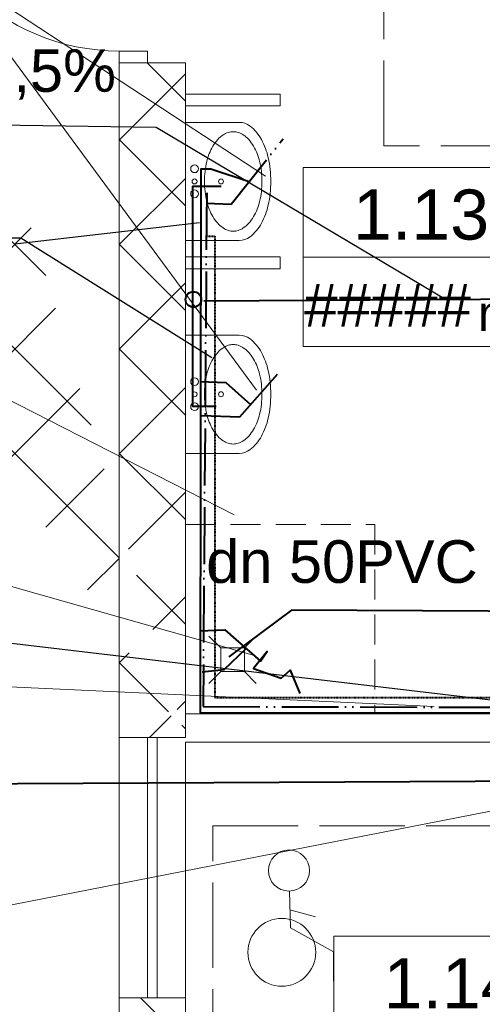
# Model space of a CAD drawing. Header units: millimetres. Extents: x 1385 to 11131, y 1971 to 6171.
# Tile 12 of 28: x 3714 to 3910, y 3302 to 3718. Entities that reach past the tile are written whole.
import ezdxf
from ezdxf.enums import TextEntityAlignment as Align

# ---------------------------------------------------------------- set-up
doc = ezdxf.new("R2010")
doc.units = ezdxf.units.MM
for name, pattern in [('ACAD_ISO02W100', [15, 12, -3]), ('ACAD_ISO05W100', [33, 24, -3, 0, -3, 0, -3]), ('DASHED', [19.049999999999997, 12.7, -6.35]), ('HIDDEN', [0.125, 0.085, -0.04]), ('{ Half Dash }', [0])]:
    doc.linetypes.add(name, pattern=pattern)
for name, color, linetype, lineweight in [('A_opisy', 81, 'Continuous', 13), ('A_przekrojowe główne', 50, 'Continuous', 50), ('A_sanitarka', 140, 'Continuous', 13), ('A_stolarka', 20, 'Continuous', 15), ('A_ściany istniejące', 82, 'Continuous', 50), ('A_ściany istniejące hatch', 82, 'Continuous', 9), ('ciepła woda', 1, 'ACAD_ISO05W100', 40), ('cyrkulacja', 200, 'HIDDEN', 40), ('kanal saniat', 24, 'Continuous', 40), ('opis ks', 7, 'Continuous', 25), ('opis wody', 7, '{ Half Dash }', 15), ('zimna woda', 160, 'Continuous', 40)]:
    doc.layers.add(name, color=color, linetype=linetype, lineweight=lineweight)
doc.layers.add('Konstrukcja - Ściany zew', color=7, linetype='Continuous')
doc.styles.get("Standard").update_dxf_attribs({"font": 'arial.ttf'})
doc.dimstyles.new('500', dxfattribs={"dimscale": 5, "dimtxt": 0.2, "dimasz": 0.2, "dimexe": 0.3, "dimexo": 0.625, "dimgap": 0.05, "dimtad": 1, "dimzin": 1, "dimtxsty": 'Standard', "dimblk": 'ARCHTICK', "dimcen": 2.5, "dimadec": 0, "dimazin": 0, "dimtfac": 1, "dimtmove": 0, "dimatfit": 3, "dimfxl": 0.3, "dimfxlon": 1, "dimarcsym": 0})

# ---------------------------------------------------------------- blocks, each defined once
blk = doc.blocks.new('UM35X50')
for points in [[(0, -36.96657330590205, 0.054759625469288), (10.06407234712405, -35.8610485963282, 0.06857978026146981), (17.65501934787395, -33.04043780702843, 0.1056274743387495), (23.39563745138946, -28.1738450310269, 0.1657783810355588), (24.96796780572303, -23.56190823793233), (24.96796780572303, -0.9199055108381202), (-24.96796780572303, -0.919905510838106), (-24.96796780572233, -23.56190823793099, 0.1657783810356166), (-23.3956374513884, -28.173845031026, 0.1056274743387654), (-17.65501934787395, -33.04043780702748, 0.06857978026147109), (-10.06407234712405, -35.86104859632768, 0.05475962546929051)], [(0.002669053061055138, -8.936123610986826, 0.02937602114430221), (-4.255080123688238, -9.186491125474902, 0.02947275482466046), (-8.440240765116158, -9.932502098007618, 0.03604978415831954), (-11.75026521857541, -10.98329655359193, 0.03614656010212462), (-14.86639500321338, -12.49519622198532, 0.05316243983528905), (-17.6739729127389, -14.54315492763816, 0.06086002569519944), (-19.6608351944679, -16.84172598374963, 0.07018096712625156), (-20.69425966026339, -18.97515344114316, 0.07789567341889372), (-21.02536299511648, -21.0875575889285, 0.0778956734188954), (-20.69425966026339, -23.19996173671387, 0.07018096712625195), (-19.66083519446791, -25.33338919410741, 0.06086002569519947), (-17.67397291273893, -27.63196025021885, 0.05316243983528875), (-14.86639500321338, -29.6799189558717, 0.03614656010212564), (-11.7502652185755, -31.19181862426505, 0.03604978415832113), (-8.440240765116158, -32.2426130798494, 0.0294727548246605), (-4.255080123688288, -32.98862405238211, 0.0293760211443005), (0.002669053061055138, -33.2389915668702, 0.02937602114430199), (4.260418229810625, -32.98862405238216, 0.02947275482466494), (8.445578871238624, -32.2426130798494, 0.03604978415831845), (11.75560332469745, -31.19181862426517, 0.03614656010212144), (14.87173310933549, -29.67991895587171, 0.05316243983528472), (17.67931101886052, -27.63196025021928, 0.06086002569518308), (19.66617330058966, -25.33338919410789, 0.07018096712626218), (20.69959776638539, -23.1999617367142, 0.07789567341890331), (21.03070110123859, -21.08755758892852, 0.07789567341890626), (20.69959776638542, -18.97515344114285, 0.07018096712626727), (19.66617330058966, -16.84172598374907, 0.06086002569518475), (17.67931101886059, -14.5431549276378, 0.05316243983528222), (14.87173310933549, -12.49519622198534, 0.03614656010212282), (11.7556033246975, -10.98329655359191, 0.03604978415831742), (8.445578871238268, -9.932502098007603, 0.02947275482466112), (4.260418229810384, -9.186491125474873, 0.02937602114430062)]]:
    blk.add_lwpolyline(points, format="xyb", close=True)
for centre, radius in [((-5.341471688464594, -4.749983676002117), 1.627943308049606), ((0.002669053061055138, -4.749983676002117), 1.046534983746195), ((5.230632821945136, -4.749983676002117), 1.627943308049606), ((0, -15.91302350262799), 1.046534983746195)]:
    blk.add_circle(centre, radius)
blk = doc.blocks.new('*U116')
blk.add_line((63.8127706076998, 50), (63.8127706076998, 0))
for points in [[(151.6563229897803, 25), (-1.608218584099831, 25), (-1.608218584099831, 50), (151.6563229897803, 50)], [(63.8127706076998, 0), (-1.608218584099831, 0), (-1.608218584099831, 50), (63.8127706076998, 50)], [(-1.608218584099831, 3.552713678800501e-15), (151.6563229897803, 1.315085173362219e-15), (151.6563229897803, 25), (-1.608218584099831, 25)]]:
    blk.add_lwpolyline(points, close=True)
at = {"insert": (47.18280978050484, 14.32589765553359), "char_height": 10, "attachment_point": 1}
blk.add_mtext_dynamic_manual_height_columns('m²', width=64.84177150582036, gutter_width=75, heights=[0], dxfattribs=at)
for tag, p in [('NAZWA_POM.', (67.27913792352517, 36.87371778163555)), ('WYKOŃCZENIE', (68.17839194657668, 11.49736833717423))]:
    blk.add_attdef(tag, text='', height=14).set_placement(p, align=Align.MIDDLE_LEFT)
blk.add_attdef('NR', text='', height=14).set_placement((31.27604232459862, 36.87371778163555), align=Align.MIDDLE_CENTER)
blk.add_attdef('POW', text='', height=14).set_placement((41.48388954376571, 11.50248429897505), align=Align.MIDDLE_RIGHT)
blk = doc.blocks.new('*U117')
blk.add_line((63.8127706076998, 50), (63.8127706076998, 0))
for points in [[(115.5316038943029, 25), (-1.608218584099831, 25), (-1.608218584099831, 50), (115.5316038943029, 50)], [(63.8127706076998, 0), (-1.608218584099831, 0), (-1.608218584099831, 50), (63.8127706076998, 50)], [(-1.608218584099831, 3.552713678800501e-15), (115.5316038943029, 1.842498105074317e-15), (115.5316038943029, 25), (-1.608218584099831, 25)]]:
    blk.add_lwpolyline(points, close=True)
at = {"insert": (47.18280978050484, 14.32589765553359), "char_height": 10, "attachment_point": 1}
blk.add_mtext_dynamic_manual_height_columns('m²', width=64.84177150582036, gutter_width=75, heights=[0], dxfattribs=at)
for tag, p in [('NAZWA_POM.', (67.27913792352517, 36.87371778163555)), ('WYKOŃCZENIE', (68.17839194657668, 11.49736833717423))]:
    blk.add_attdef(tag, text='', height=14).set_placement(p, align=Align.MIDDLE_LEFT)
blk.add_attdef('NR', text='', height=14).set_placement((31.27604232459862, 36.87371778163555), align=Align.MIDDLE_CENTER)
blk.add_attdef('POW', text='', height=14).set_placement((41.48388954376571, 11.50248429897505), align=Align.MIDDLE_RIGHT)
blk = doc.blocks.new('_ArchTick')
at = {"color": 0, "linetype": 'ByBlock', "const_width": 0.15}
blk.add_lwpolyline([(-0.5, -0.5), (0.5, 0.5)], dxfattribs=at)
blk = doc.blocks.new('*D130')
at = {"layer": 'Defpoints', "color": 0, "transparency": 16777216}
for p in [(3934.006797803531, 3674.252811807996), (4123.319132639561, 3473.120924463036), (3829.141134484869, 3468.699223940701), (4133.733629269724, 3467.127228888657), (4157.205251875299, 3442.35322770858)]:
    blk.add_point(p, dxfattribs=at)
at = {"layer": 'kanal saniat', "color": 0, "lineweight": -2, "transparency": 16777216}
blk.add_arc((4133.358937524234, 3467.129162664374), 11.69183012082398, 133.9046815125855, 179.7043003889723, dxfattribs=at)
for p, rotation in [((4125.251112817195, 3475.553061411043), 43.9046815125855), ((4121.667263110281, 3467.189503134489), 269.7043003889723)]:
    blk.add_blockref('_ArchTick', p, dxfattribs=dict(at, rotation=rotation))
at = {"layer": 'kanal saniat', "color": 0, "transparency": 16777216, "insert": (4121.913109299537, 3472.033788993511), "char_height": 1, "attachment_point": 5, "rotation": 66.80449095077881}
blk.add_mtext('46°', dxfattribs=at)

msp = doc.modelspace()

# ---------------------------------------------------------------- hatches: boundary and pattern name
at = {"layer": 'A_ściany istniejące hatch', "lineweight": 13, "true_color": 0x000000}
h = msp.add_hatch(dxfattribs=at)
h.set_pattern_fill('NET', color=18, scale=250, angle=45)
h.set_pattern_definition([(45, (36659.01290618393, -155.4039381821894), (-22.09708691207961, 22.09708691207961), []), (135, (36659.01290618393, -155.4039381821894), (-22.09708691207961, -22.09708691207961), [])])
h.paths.add_polyline_path([(4672.38185774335, 5000.919506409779), (4714.38185774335, 5000.919503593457), (4714.38185774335, 4738.919504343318), (4924.38185774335, 4738.919504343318), (4924.381857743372, 4696.919504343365), (4672.38185774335, 4696.919504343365)], flags=16)
h.paths.add_polyline_path([(5266.383508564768, 4724.919504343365), (5266.383508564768, 4664.919504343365), (5146.38185774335, 4664.919504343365), (5146.38185774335, 4504.919504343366), (5086.38185774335, 4504.919504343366), (5086.38185774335, 4696.919504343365), (5044.38185774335, 4696.919504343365), (5044.38185774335, 4738.919504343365), (5048.38185774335, 4738.919504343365), (5048.38185774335, 5397.919504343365), (4714.38185774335, 5397.919504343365), (4714.38185774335, 5351.919504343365), (4672.38185774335, 5351.919504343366), (4672.38185774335, 5441.919504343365), (5130.38185774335, 5441.919504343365), (5130.381854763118, 5397.919504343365), (5092.38185774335, 5397.919504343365), (5092.38185774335, 4724.919504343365)], flags=17)
h.paths.add_polyline_path([(5870.38185774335, 4724.919504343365), (6012.38185774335, 4724.919504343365), (6012.381857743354, 4786.919504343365), (6056.38185774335, 4786.919504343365), (6056.38185774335, 4501.919506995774), (5996.381857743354, 4501.919506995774), (5996.38185774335, 4664.919504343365), (5870.38185774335, 4664.919504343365)], flags=17)
h.paths.add_polyline_path([(5913.38185774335, 3844.919504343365), (5996.381857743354, 3844.919504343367), (5996.381857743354, 3959.919506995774), (6056.38185774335, 3959.919506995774), (6056.38185774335, 3786.919504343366), (5996.381857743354, 3786.919504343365), (5996.381857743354, 3819.919504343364), (5913.38185774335, 3819.919504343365)], flags=17)
h.paths.add_polyline_path([(5556.38185774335, 4414.919504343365), (5586.38185774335, 4414.919504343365), (5586.38185774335, 4384.919504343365), (5556.38185774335, 4384.919504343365)], flags=17)
h.paths.add_polyline_path([(5556.38185774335, 4120.919504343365), (5586.38185774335, 4120.919504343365), (5586.38185774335, 4150.919504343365), (5556.38185774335, 4150.919504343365)], flags=17)
h.paths.add_polyline_path([(5068.38185774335, 2574.919504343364), (5128.38185774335, 2574.919504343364), (5128.38185774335, 2414.919504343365), (5366.381857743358, 2414.91950434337), (5366.381857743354, 2594.919504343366), (5426.381857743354, 2594.919504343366), (5426.38185774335, 2414.919504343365), (5996.381857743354, 2414.919504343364), (5996.38185774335, 2564.919504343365), (6056.38185774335, 2564.919504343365), (6056.38185774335, 2354.919504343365), (5068.38185774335, 2354.919504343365)])
h.paths.add_polyline_path([(2586.3818618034, 5724.919504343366), (2799.38185774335, 5724.91950669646), (2799.381852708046, 5818.953721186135), (2824.381855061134, 5818.953715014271), (2824.381855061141, 5699.919504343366), (2586.3818618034, 5699.919504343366)], flags=17)
h.paths.add_polyline_path([(3219.38185774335, 5699.265014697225), (3254.38185774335, 5699.265014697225), (3254.38185774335, 5818.953715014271), (3219.38185774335, 5818.953715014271)], flags=17)
h.paths.add_polyline_path([(3509.381857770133, 3874.919504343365), (3579.381846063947, 3874.919504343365), (3579.381846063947, 3814.919504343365), (3509.381857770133, 3814.919504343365)], flags=17)
h.paths.add_polyline_path([(3919.381857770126, 3874.919504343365), (3989.381857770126, 3874.919504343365), (3989.381857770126, 3814.919504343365), (3919.381857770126, 3814.919504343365)], flags=17)
h.paths.add_polyline_path([(4360.381857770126, 3874.919504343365), (4428.38184606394, 3874.919504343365), (4428.38184606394, 3814.919504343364), (4360.381857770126, 3814.919504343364)], flags=17)
h.paths.add_polyline_path([(4563.381857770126, 3874.919504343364), (4644.38184606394, 3874.919504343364), (4644.38184606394, 3814.919504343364), (4563.381857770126, 3814.919504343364)], flags=17)
h.paths.add_polyline_path([(5146.38185774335, 4374.919500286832), (5086.38185774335, 4374.919500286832), (5086.38185774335, 4298.919504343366), (5146.38185774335, 4298.919504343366)], flags=17)
h.paths.add_polyline_path([(4714.38185774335, 5221.919502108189), (4672.38185774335, 5221.919502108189), (4672.38185774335, 5130.919505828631), (4714.38185774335, 5130.919505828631)], flags=16)
h.paths.add_polyline_path([(5260.38185774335, 5441.919504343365), (5394.38185774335, 5441.919504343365), (5394.38185774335, 5397.919504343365), (5260.38185774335, 5397.919504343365)], flags=17)
h.paths.add_polyline_path([(6012.38185774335, 5121.919506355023), (6056.38185774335, 5121.919506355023), (6056.38185774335, 5196.919504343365), (6012.38185774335, 5196.919504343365)], flags=17)
h.paths.add_polyline_path([(6012.38185774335, 4916.919504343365), (6056.38185774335, 4916.919504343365), (6056.38185774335, 4991.919504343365), (6012.38185774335, 4991.919504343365)], flags=17)
h.paths.add_polyline_path([(5996.381857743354, 4295.91950923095), (6056.38185774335, 4295.91950923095), (6056.38185774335, 4371.919506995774), (5996.381857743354, 4371.919506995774)], flags=17)
h.paths.add_polyline_path([(5996.381857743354, 4089.91950923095), (6056.38185774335, 4089.91950923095), (6056.38185774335, 4165.919506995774), (5996.381857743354, 4165.919506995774)], flags=17)
h.paths.add_polyline_path([(5996.38185774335, 3581.919506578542), (6056.38185774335, 3581.919506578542), (6056.38185774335, 3656.919504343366), (5996.38185774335, 3656.919504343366)], flags=17)
h.paths.add_polyline_path([(5996.381857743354, 3376.919506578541), (6056.38185774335, 3376.919506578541), (6056.38185774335, 3451.919504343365), (5996.381857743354, 3451.919504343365)], flags=17)
h.paths.add_polyline_path([(5996.38185774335, 2904.919506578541), (6056.38185774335, 2904.919506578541), (6056.38185774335, 2974.919504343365), (5996.38185774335, 2974.919504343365)], flags=17)
h.paths.add_polyline_path([(6056.38185774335, 2699.919504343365), (5996.38185774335, 2699.919504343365), (5996.38185774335, 2769.919504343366), (6056.38185774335, 2769.919504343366)], flags=17)
h.paths.add_polyline_path([(4771.38185748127, 2814.919504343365), (4841.38185774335, 2814.919504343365), (4841.38185774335, 2754.919504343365), (4771.38185748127, 2754.919504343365)], flags=17)
h.paths.add_polyline_path([(4566.38185774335, 2754.919504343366), (4636.38185774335, 2754.919504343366), (4636.38185774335, 2814.919504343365), (4566.38185774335, 2814.919504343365)], flags=17)
h.paths.add_polyline_path([(4361.38185748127, 2814.919504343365), (4431.38185774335, 2814.919504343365), (4431.38185774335, 2754.919504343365), (4361.38185748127, 2754.919504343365)], flags=17)
h.paths.add_polyline_path([(4104.38185774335, 2754.919504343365), (4226.381846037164, 2754.919504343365), (4226.381846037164, 2814.919504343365), (4104.38185774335, 2814.919504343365)], flags=17)
h.paths.add_polyline_path([(3899.38185748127, 2814.919504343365), (3969.38185774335, 2814.919504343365), (3969.38185774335, 2754.919504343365), (3899.38185748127, 2754.919504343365)], flags=17)
h.paths.add_polyline_path([(3694.381857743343, 2754.919504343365), (3764.38185774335, 2754.919504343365), (3764.38185774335, 2814.919504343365), (3694.381857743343, 2814.919504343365)], flags=17)
h.paths.add_polyline_path([(3489.38185748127, 2814.919504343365), (3559.381857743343, 2814.919504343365), (3559.381857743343, 2754.919504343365), (3489.38185748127, 2754.919504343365)], flags=17)
h.paths.add_polyline_path([(5378.38185774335, 2814.919504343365), (5291.88185774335, 2814.919504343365), (5291.897268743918, 2754.919504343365), (5366.38185774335, 2754.919504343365), (5366.381857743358, 2704.919504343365), (5426.381857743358, 2704.919504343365), (5426.38185774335, 2948.419504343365), (5378.38185774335, 2948.419504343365)], flags=17)
h.paths.add_polyline_path([(5181.88185774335, 2814.919504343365), (5181.897268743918, 2754.919504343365), (5128.38185774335, 2754.919504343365), (5128.38185774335, 2714.919504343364), (5068.38185774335, 2714.919504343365), (5068.38185774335, 2754.919504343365), (4976.38185774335, 2754.919504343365), (4976.38185774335, 2814.919504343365)], flags=17)
h.paths.add_polyline_path([(3194.38185774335, 2708.919504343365), (3254.38185774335, 2708.919504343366), (3254.38185774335, 2754.919504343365), (3354.38185774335, 2754.919504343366), (3354.381846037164, 2814.919504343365), (3194.38185774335, 2814.919504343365)], flags=17)
h.paths.add_polyline_path([(4984.381857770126, 3874.919504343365), (5086.38185774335, 3874.919504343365), (5086.38185774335, 4168.919504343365), (5146.38185774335, 4168.919500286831), (5146.38185774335, 3844.919504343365), (5163.38185774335, 3844.919504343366), (5163.38185774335, 3819.919504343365), (5146.38185774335, 3819.919504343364), (5146.38185774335, 3464.919504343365), (5173.38185774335, 3464.919504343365), (5173.38185774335, 3384.919504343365), (5146.38185774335, 3384.919504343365), (5146.38185774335, 3164.919504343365), (4970.88185774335, 3164.919504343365), (4970.881857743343, 3212.919504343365), (5106.38185774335, 3212.919504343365), (5106.38185774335, 3814.919504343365), (4984.381857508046, 3814.919504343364)], flags=17)
h.paths.add_polyline_path([(4779.381857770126, 3874.919504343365), (4849.381857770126, 3874.919504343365), (4849.381857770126, 3814.919504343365), (4816.38185774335, 3814.919504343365), (4816.381857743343, 3648.919504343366), (4784.38185774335, 3648.919507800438), (4784.38185774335, 3814.919504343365), (4779.381857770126, 3814.919504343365)], flags=17)
h.paths.add_polyline_path([(4537.38185774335, 3212.919504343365), (4784.38185774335, 3212.919504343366), (4784.38185774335, 3362.919509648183), (4816.38185774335, 3362.919506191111), (4816.381857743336, 3212.91950434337), (4860.88185774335, 3212.919504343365), (4860.88185774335, 3164.919504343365), (4537.38185774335, 3164.919504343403)], flags=17)
h.paths.add_polyline_path([(3548.38185774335, 3212.919504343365), (3548.381857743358, 3164.919504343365), (3788.38185774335, 3164.919504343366), (3788.381857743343, 3212.919504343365), (3784.381857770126, 3212.919504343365), (3784.381857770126, 3304.919504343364), (3756.381857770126, 3304.919504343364), (3756.381857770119, 3212.919504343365)], flags=17)
h.paths.add_polyline_path([(3194.38185774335, 3905.919504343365), (3254.38185774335, 3905.919504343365), (3254.38185774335, 3874.919504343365), (3374.381857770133, 3874.919504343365), (3374.381846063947, 3814.919504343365), (3234.38185774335, 3814.919504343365), (3234.38185774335, 3212.919504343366), (3438.38185774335, 3212.919504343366), (3438.38185774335, 3164.919504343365), (3194.38185774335, 3164.919504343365)], flags=17)
h.paths.add_polyline_path([(3254.38185774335, 4202.334578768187), (3194.38185774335, 4202.334578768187), (3194.38185774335, 4045.919515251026), (3254.38185774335, 4045.919515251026)], flags=17)
h.paths.add_polyline_path([(3254.38185774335, 4416.893066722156), (3194.38185774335, 4416.893066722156), (3194.38185774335, 4337.33458072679), (3254.38185774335, 4337.33458072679)], flags=17)
h.paths.add_polyline_path([(3254.38185774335, 4631.919504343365), (3194.38185774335, 4631.919504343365), (3194.38185774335, 4551.893075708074), (3254.38185774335, 4551.893075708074)], flags=17)
h.paths.add_polyline_path([(3254.38185774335, 4951.919504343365), (3194.38185774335, 4951.919504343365), (3194.38185774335, 4766.919504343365), (3254.38185774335, 4766.919504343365)], flags=17)
h.paths.add_polyline_path([(3254.38185774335, 5156.919504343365), (3194.38185774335, 5156.919504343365), (3194.38185774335, 5086.919517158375), (3254.38185774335, 5086.919517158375)], flags=17)
h.paths.add_polyline_path([(3254.38185774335, 5371.919504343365), (3194.38185774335, 5371.919504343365), (3194.38185774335, 5291.919504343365), (3254.38185774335, 5291.919504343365)], flags=17)
h.paths.add_polyline_path([(2204.38185774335, 5097.035849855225), (2144.38185774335, 5097.035849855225), (2144.38185774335, 5167.015833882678), (2204.38185774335, 5167.015833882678), (2204.38185774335, 5168.919504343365), (2664.38185774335, 5168.919504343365), (2664.38185774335, 5158.919504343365), (2633.281857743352, 5158.919504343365), (2633.281857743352, 5082.919504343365), (2618.281857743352, 5082.919504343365), (2618.281857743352, 5158.919504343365), (2362.38185774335, 5158.919504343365), (2362.38185774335, 5143.916349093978), (2355.38185774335, 5143.916349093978), (2355.38185774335, 5158.919504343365), (2204.38185774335, 5158.919504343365)])
h.paths.add_polyline_path([(2204.38185774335, 5041.919504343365), (2204.381857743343, 5048.919504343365), (2355.38185774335, 5048.919504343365), (2355.38185774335, 5053.916349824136), (2362.38185774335, 5053.916349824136), (2362.38185774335, 5031.438436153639), (2355.38185774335, 5031.438435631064), (2355.381857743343, 5041.919504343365)], flags=17)
h.paths.add_polyline_path([(2144.38185774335, 4962.035849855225), (2204.38185774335, 4962.035849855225), (2204.38185774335, 4931.919504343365), (2355.38185774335, 4931.919504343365), (2355.38185774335, 4941.438436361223), (2362.38185774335, 4941.438436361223), (2362.381857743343, 4931.919504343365), (2618.281857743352, 4931.919504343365), (2618.281857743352, 4987.919504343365), (2633.281857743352, 4987.919504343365), (2633.281857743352, 4931.919504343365), (2661.381857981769, 4931.919504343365), (2661.38185774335, 4916.919504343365), (2204.38185774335, 4916.919504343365), (2204.38185774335, 4891.555865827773), (2144.38185774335, 4891.555865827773)])
h.paths.add_polyline_path([(2144.38185774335, 4761.555865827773), (2204.38185774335, 4761.555865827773), (2204.38185774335, 4716.919504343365), (2796.38185774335, 4716.919504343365), (2796.38185774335, 4734.184858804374), (2844.381857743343, 4734.184858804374), (2844.38185774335, 4404.918674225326), (2796.38185774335, 4404.918674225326), (2796.38185774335, 4676.919504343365), (2204.38185774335, 4676.919504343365), (2204.38185774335, 4599.048357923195), (2144.38185774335, 4599.048357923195)])
h.paths.add_polyline_path([(2144.38185774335, 4259.068373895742), (2204.38185774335, 4259.068373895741), (2204.38185774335, 4236.919504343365), (2796.38185774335, 4236.919504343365), (2796.38185774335, 4294.918674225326), (2844.381857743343, 4294.918674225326), (2844.38185774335, 3897.918674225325), (2796.38185774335, 3897.918674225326), (2796.381857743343, 4211.919504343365), (2204.38185774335, 4211.919504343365), (2204.381857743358, 4188.852088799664), (2144.38185774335, 4188.852088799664)])
h.paths.add_polyline_path([(2144.38185774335, 3844.721419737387), (2204.38185774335, 3844.721419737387), (2204.38185774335, 3774.919504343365), (2796.38185774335, 3774.919504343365), (2796.38185774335, 3787.918674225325), (2844.381857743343, 3787.918674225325), (2844.38185774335, 3729.280435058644), (2796.38185774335, 3729.280435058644), (2796.381857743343, 3731.919504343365), (2204.38185774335, 3731.919504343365), (2204.38185774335, 3679.721419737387), (2144.38185774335, 3679.721419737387)])
h.paths.add_polyline_path([(2144.38185774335, 3544.721419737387), (2204.38185774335, 3544.721419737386), (2204.381857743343, 3490.139242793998), (2263.38185774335, 3490.139242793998), (2263.38185774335, 3631.836923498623), (2272.745638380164, 3631.836923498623), (2272.745637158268, 3625.836923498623), (2269.38185774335, 3625.836923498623), (2269.38185774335, 3490.139242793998), (2366.38185774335, 3490.139242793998), (2366.38185774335, 3625.836923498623), (2361.745637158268, 3625.836923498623), (2361.745637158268, 3631.836923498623), (2376.927065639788, 3631.836923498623), (2376.927065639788, 3625.836923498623), (2372.38185774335, 3625.836923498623), (2372.38185774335, 3490.139242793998), (2469.38185774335, 3490.139242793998), (2469.381857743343, 3625.836923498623), (2465.927065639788, 3625.836923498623), (2465.92706454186, 3631.836923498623), (2475.38185774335, 3631.836923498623), (2475.38185774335, 3596.836923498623), (2479.553545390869, 3596.836923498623), (2479.553545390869, 3590.836923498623), (2475.38185774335, 3590.836923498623), (2475.381857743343, 3490.139242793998), (2643.38185774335, 3490.139242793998), (2643.38185774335, 3590.836923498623), (2568.553547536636, 3590.836923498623), (2568.553546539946, 3596.836923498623), (2649.38185774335, 3596.836923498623), (2649.38185774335, 3490.139242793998), (2796.38185774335, 3490.139242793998), (2796.38185774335, 3619.280435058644), (2844.38185774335, 3619.280435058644), (2844.38185774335, 3472.425566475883), (2796.38185774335, 3472.425566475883), (2796.38185774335, 3475.139242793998), (2649.38185774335, 3475.139242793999), (2649.38185774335, 3432.839241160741), (2643.38185774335, 3432.839242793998), (2643.381857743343, 3475.139242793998), (2204.38185774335, 3475.139242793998), (2144.38185774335, 3475.139242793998)])
h.paths.add_polyline_path([(2144.38185774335, 4394.068373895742), (2204.38185774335, 4394.068373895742), (2204.38185774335, 4464.048357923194), (2144.38185774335, 4464.048357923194)])
h.paths.add_polyline_path([(2144.38185774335, 3979.721419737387), (2204.38185774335, 3979.721419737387), (2204.38185774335, 4053.852088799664), (2144.38185774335, 4053.852088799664)], flags=17)
h.paths.add_polyline_path([(2144.38185774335, 3270.159258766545), (2204.38185774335, 3270.159258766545), (2204.38185774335, 3340.139242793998), (2144.38185774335, 3340.139242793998)], flags=17)
h.paths.add_polyline_path([(2144.38185774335, 3065.179274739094), (2144.38185774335, 3135.159258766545), (2204.38185774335, 3135.159258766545), (2204.38185774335, 3125.159258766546), (2251.38185774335, 3125.159258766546), (2251.38185774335, 3296.139258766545), (2262.59257709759, 3296.139258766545), (2262.59257709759, 3290.139258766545), (2257.38185774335, 3290.139258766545), (2257.381857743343, 3125.159258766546), (2356.38185774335, 3125.159258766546), (2356.38185774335, 3290.139258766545), (2351.592579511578, 3290.139258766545), (2351.592579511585, 3296.139258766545), (2366.893717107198, 3296.139258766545), (2366.893717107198, 3290.139258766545), (2362.38185774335, 3290.139258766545), (2362.381857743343, 3125.159258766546), (2459.38185774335, 3125.159258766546), (2459.381857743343, 3290.139258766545), (2455.893718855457, 3290.139258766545), (2455.893715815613, 3296.139258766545), (2469.927064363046, 3296.139258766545), (2469.927065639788, 3290.139258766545), (2465.38185774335, 3290.139258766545), (2465.38185774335, 3125.159258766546), (2562.38185774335, 3125.159258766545), (2562.381857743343, 3290.139258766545), (2558.927065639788, 3290.139258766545), (2558.927065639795, 3296.139258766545), (2562.38185774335, 3296.139258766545), (2562.381857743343, 3340.139242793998), (2643.38185774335, 3340.139242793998), (2643.38185774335, 3343.839241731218), (2649.38185774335, 3343.839241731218), (2649.38185774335, 3329.811708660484), (2643.38185774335, 3329.811708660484), (2643.38185774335, 3334.139242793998), (2568.38185774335, 3334.139242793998), (2568.38185774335, 3125.159258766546), (2643.38185774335, 3125.159258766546), (2643.38185774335, 3240.811704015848), (2649.38185774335, 3240.811706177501), (2649.38185774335, 3125.159258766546), (2796.38185774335, 3125.159258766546), (2796.38185774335, 3362.425566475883), (2844.381857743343, 3362.425566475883), (2844.381857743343, 2928.619504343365), (2796.38185774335, 2928.619504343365), (2796.38185774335, 3110.159258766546), (2649.38185774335, 3110.159258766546), (2649.38185774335, 3012.649750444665), (2643.38185774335, 3012.649750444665), (2643.38185774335, 3110.159258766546), (2568.38185774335, 3110.159258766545), (2568.38185774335, 2917.319504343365), (2643.38185774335, 2917.319504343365), (2643.38185774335, 2923.64975003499), (2649.38185774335, 2923.64975003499), (2649.38185774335, 2907.619505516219), (2643.38185774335, 2907.619504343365), (2643.381857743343, 2911.319504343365), (2562.38185774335, 2911.319504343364), (2562.38185774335, 2984.919504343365), (2558.927065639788, 2984.919504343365), (2558.927065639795, 2990.919504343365), (2562.38185774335, 2990.919504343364), (2562.381857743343, 3110.159258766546), (2465.38185774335, 3110.159258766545), (2465.381857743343, 2990.919504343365), (2469.927064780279, 2990.919504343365), (2469.927065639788, 2984.919504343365), (2455.893717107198, 2984.919504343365), (2455.893718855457, 2990.919504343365), (2459.38185774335, 2990.919504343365), (2459.38185774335, 3110.159258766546), (2362.38185774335, 3110.159258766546), (2362.381857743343, 2990.919504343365), (2366.893717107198, 2990.919504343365), (2366.893717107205, 2984.919504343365), (2351.592578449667, 2984.919504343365), (2351.592579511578, 2990.919504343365), (2356.38185774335, 2990.919504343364), (2356.38185774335, 3110.159258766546), (2257.38185774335, 3110.159258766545), (2257.38185774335, 2990.919504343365), (2262.592578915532, 2990.919504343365), (2262.59257709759, 2984.919504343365), (2251.38185774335, 2984.919504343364), (2251.381857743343, 3110.159258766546), (2204.38185774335, 3110.159258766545), (2204.381857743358, 3065.179274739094)])
h.paths.add_polyline_path([(2264.381857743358, 2673.919504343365), (2204.38185774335, 2673.919504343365), (2204.38185774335, 2754.919504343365), (2144.38185774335, 2754.919504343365), (2144.38185774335, 2930.179274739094), (2204.38185774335, 2930.179274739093), (2204.38185774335, 2814.919504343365), (2643.38185774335, 2814.919504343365), (2643.38185774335, 2818.619504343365), (2649.38185774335, 2818.619505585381), (2649.38185774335, 2814.919504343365), (2796.38185774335, 2814.919504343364), (2796.38185774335, 2818.619504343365), (2844.381857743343, 2818.619504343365), (2844.38185774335, 2763.919505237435), (2819.38185774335, 2763.919504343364), (2819.381857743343, 2774.919504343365), (2649.38185774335, 2774.919504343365), (2649.381857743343, 2770.179274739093), (2643.38185774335, 2770.179274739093), (2643.38185774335, 2774.919504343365), (2459.38185774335, 2774.919504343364), (2459.38185774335, 2734.666338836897), (2434.38185774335, 2734.666339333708), (2434.381857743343, 2774.919504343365), (2264.38185774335, 2774.919504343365)])
h.paths.add_polyline_path([(2264.38185774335, 2424.919504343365), (2264.381857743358, 2463.919504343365), (2204.38185774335, 2463.919504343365), (2204.38185774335, 2364.919504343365), (3254.38185774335, 2364.919504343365), (3254.38185774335, 2568.919504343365), (3194.381857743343, 2568.919504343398), (3194.38185774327, 2424.919504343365)])
edge = h.paths.add_edge_path()
edge.add_line((5524.38185774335, 5441.919504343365), (5524.381854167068, 5397.919504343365))
edge.add_line((5524.381854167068, 5397.919504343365), (5562.38185774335, 5397.919504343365))
edge.add_line((5562.38185774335, 5397.919504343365), (5562.38185774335, 5247.919504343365))
edge.add_line((5562.38185774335, 5247.919504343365), (5589.38185774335, 5247.919504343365))
edge.add_line((5589.38185774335, 5247.919504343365), (5589.38185774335, 5397.919504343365))
edge.add_line((5589.38185774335, 5397.919504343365), (6012.38185774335, 5397.919504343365))
edge.add_line((6012.38185774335, 5397.919504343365), (6012.38185774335, 5326.919502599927))
edge.add_line((6012.38185774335, 5326.919502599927), (6056.38185774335, 5326.919504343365))
edge.add_line((6056.38185774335, 5326.919504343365), (6056.38185774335, 5441.919504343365))
edge.add_line((6056.38185774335, 5441.919504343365), (5524.381857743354, 5441.919547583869))
edge.add_line((2189.38185774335, 5818.953721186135), (2224.38185774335, 5818.953721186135))
edge.add_line((2224.38185774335, 5818.953721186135), (2224.381864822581, 5724.91950669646))
edge.add_line((2224.381864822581, 5724.91950669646), (2406.381857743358, 5724.91950669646))
edge.add_line((2406.381857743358, 5724.91950669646), (2406.381861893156, 5699.919504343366))
edge.add_line((2406.381861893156, 5699.919504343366), (2189.381857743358, 5699.919504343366))
edge.add_line((2189.381857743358, 5699.919504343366), (2189.38185774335, 5818.953715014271))
edge.add_line((3784.381857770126, 3414.919504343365), (3756.381857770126, 3414.919504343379))
edge.add_line((3756.381857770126, 3414.919504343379), (3756.381857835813, 3699.919504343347))
edge.add_line((3756.381857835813, 3699.919504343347), (3784.381857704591, 3699.919504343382))
edge.add_line((3784.381857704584, 3699.919504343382), (3784.381857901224, 3619.938553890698))
edge.add_line((3784.381857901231, 3619.938553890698), (3784.381857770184, 3528.31094759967))
edge.add_line((3784.381857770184, 3528.31094759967), (3784.381857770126, 3424.919504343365))
edge.add_line((3784.381857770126, 3424.919504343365), (3784.381846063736, 3414.919504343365))
edge.add_line((3094.38185774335, 5696.919504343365), (3254.38185774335, 5696.919504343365))
edge.add_line((3254.38185774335, 5696.919504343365), (3254.38185774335, 5506.919504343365))
edge.add_line((3254.38185774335, 5506.919504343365), (3194.38185774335, 5506.919504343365))
edge.add_line((3194.38185774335, 5506.919504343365), (3194.38185774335, 5636.919504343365))
edge.add_line((3194.38185774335, 5636.919504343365), (3094.38185774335, 5636.919504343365))
edge.add_line((3094.38185774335, 5636.919504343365), (3094.381855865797, 5696.919504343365))
edge.add_line((2586.38186355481, 5696.919504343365), (2944.38185774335, 5696.919504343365))
edge.add_line((2944.38185774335, 5696.919504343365), (2944.38185774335, 5636.919504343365))
edge.add_line((2944.38185774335, 5636.919504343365), (2844.38185774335, 5636.919504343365))
edge.add_line((2844.38185774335, 5636.919504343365), (2844.38185774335, 4844.184858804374))
edge.add_line((2844.38185774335, 4844.184858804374), (2796.38185774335, 4844.184858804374))
edge.add_line((2796.38185774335, 4844.184858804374), (2796.38185774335, 4916.919504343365))
edge.add_line((2796.38185774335, 4916.919504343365), (2756.38186108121, 4916.919504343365))
edge.add_line((2756.38186108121, 4916.919504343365), (2756.38185774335, 4931.919504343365))
edge.add_line((2756.38185774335, 4931.919504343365), (2796.38185774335, 4931.919504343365))
edge.add_line((2796.38185774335, 4931.919504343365), (2796.38185774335, 5636.919504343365))
edge.add_line((2796.38185774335, 5636.919504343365), (2586.381862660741, 5636.919504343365))
edge.add_line((2586.381862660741, 5636.919504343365), (2586.38185774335, 5696.919504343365))
edge.add_line((2434.38185774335, 2634.666338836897), (2459.38185774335, 2634.666337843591))
edge.add_line((2459.38185774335, 2634.666337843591), (2459.38185774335, 2599.919504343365))
edge.add_line((2459.38185774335, 2599.919504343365), (2819.38185774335, 2599.919504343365))
edge.add_line((2819.38185774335, 2599.919504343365), (2819.38185774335, 2665.951671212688))
edge.add_line((2819.38185774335, 2665.951671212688), (2844.38185774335, 2665.951671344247))
edge.add_line((2844.38185774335, 2665.951671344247), (2844.381857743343, 2594.919504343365))
edge.add_line((2844.381857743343, 2594.919504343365), (2514.38185774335, 2594.919504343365))
edge.add_line((2514.38185774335, 2594.919504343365), (2514.381857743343, 2574.919504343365))
edge.add_line((2514.381857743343, 2574.919504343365), (2434.38185774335, 2574.919504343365))
edge.add_line((2434.38185774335, 2574.919504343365), (2434.381860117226, 2634.666338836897))
h.paths.add_polyline_path([(4214.38185774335, 3699.919504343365), (4174.38185774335, 3699.919504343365), (4174.38185774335, 3212.919504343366), (3898.38185774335, 3212.919504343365), (3898.38185774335, 3164.919504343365), (4427.38185774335, 3164.919504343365), (4427.38185774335, 3212.919504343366), (4214.38185774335, 3212.919504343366)], flags=17)
h.paths.add_polyline_path([(4174.38185774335, 3799.919504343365), (4214.38185774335, 3799.919504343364), (4214.38185774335, 3814.919504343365), (4225.381857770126, 3814.919504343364), (4225.381857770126, 3874.919504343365), (4124.381857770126, 3874.919504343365), (4124.381857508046, 3814.919504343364), (4174.38185774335, 3814.919504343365)], flags=17)
h.paths.add_polyline_path([(5695.381857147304, 4664.919504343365), (5441.383508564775, 4664.919504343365), (5441.383511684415, 4724.919504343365), (5562.38185774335, 4724.919504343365), (5562.38185774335, 4797.919508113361), (5589.38185774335, 4797.919508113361), (5589.38185774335, 4724.919504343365), (5695.381857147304, 4724.919504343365)], flags=17)
h.paths.add_polyline_path([(5483.878040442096, 3421.919504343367), (5493.878040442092, 3421.919504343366), (5493.878040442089, 3436.919504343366), (5483.878040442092, 3436.919504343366)], flags=17)
h.paths.add_polyline_path([(5573.878040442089, 3593.919504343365), (5588.878040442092, 3593.919504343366), (5588.878040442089, 3819.919504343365), (5629.38185774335, 3819.919504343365), (5629.381861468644, 3844.919504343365), (5273.38185774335, 3844.919504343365), (5273.38185774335, 3819.919504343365), (5334.381857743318, 3819.919504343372), (5334.38185774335, 3593.919504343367), (5352.381857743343, 3593.919504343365), (5352.381857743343, 3603.919504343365), (5344.381857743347, 3603.919504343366), (5344.381857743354, 3819.919504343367), (5483.878040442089, 3819.919504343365), (5483.878040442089, 3603.919504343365), (5437.381856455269, 3603.919504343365), (5437.381856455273, 3593.919504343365), (5498.878041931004, 3593.919504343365), (5498.878041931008, 3603.919504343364), (5493.878040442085, 3603.919504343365), (5493.878040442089, 3819.919504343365), (5578.878040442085, 3819.919504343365), (5578.878040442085, 3603.919504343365), (5573.878040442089, 3603.919504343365)], flags=17)
h.paths.add_polyline_path([(5344.38185774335, 3436.919504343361), (5334.381857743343, 3436.919504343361), (5334.38185774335, 3212.919504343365), (5276.38185774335, 3212.919504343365), (5276.38185774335, 3164.919504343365), (5378.38185774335, 3164.919504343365), (5378.38185774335, 3058.419504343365), (5426.38185774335, 3058.419504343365), (5426.38185774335, 3164.919504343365), (5996.38185774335, 3164.919504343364), (5996.38185774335, 3109.919506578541), (6056.38185774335, 3109.919504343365), (6056.38185774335, 3246.919504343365), (5996.381857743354, 3246.919504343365), (5996.38185774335, 3212.919504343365), (5493.878040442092, 3212.919504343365), (5493.878040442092, 3321.919504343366), (5483.878040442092, 3321.919504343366), (5483.878040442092, 3212.919504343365), (5344.38185774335, 3212.919504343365)], flags=17)
h.paths.add_polyline_path([(2144.38185774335, 5506.99581791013), (2204.38185774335, 5506.99581791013), (2204.38185774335, 5636.919504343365), (2406.381850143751, 5636.919504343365), (2406.381850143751, 5696.919504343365), (2144.38185774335, 5696.919504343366)])
h.paths.add_polyline_path([(2204.38185774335, 5371.995817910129), (2144.38185774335, 5371.99581791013), (2144.38185774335, 5302.015833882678), (2204.38185774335, 5302.015833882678)])

# ---------------------------------------------------------------- linework, layer by layer
at = {"layer": 'A_opisy', "color": 18, "lineweight": 13, "true_color": 0x000000}
for p, q in [((3828.301632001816, 3349.9605846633), (3828.669236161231, 3334.445916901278)), ((3828.488769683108, 3342.062472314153), (3839.285049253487, 3339.10481301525)), ((3828.669236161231, 3334.445916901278), (3846.957680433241, 3324.313431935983)), ((3846.957680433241, 3324.313431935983), (3846.957680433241, 3311.896915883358))]:
    msp.add_line(p, q, dxfattribs=at)
at = {"layer": 'A_opisy', "color": 18, "linetype": 'ACAD_ISO02W100', "lineweight": 13, "ltscale": 3, "true_color": 0x000000}
for points in [[(3868.165824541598, 3814.919504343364), (4018.165824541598, 3814.919504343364), (4018.165824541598, 3664.919504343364), (3868.165824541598, 3664.919504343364)], [(3795.986014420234, 3377.530858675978), (3945.986014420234, 3377.530858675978), (3945.986014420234, 3227.530858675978), (3795.986014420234, 3227.530858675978)]]:
    msp.add_lwpolyline(points, close=True, dxfattribs=at)
at = {"layer": 'A_opisy', "color": 18, "lineweight": 13, "true_color": 0x000000}
for centre, radius in [((3828.095934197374, 3358.642023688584), 8.683875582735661), ((3825.069203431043, 3324.086257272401), 14.31817295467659)]:
    msp.add_circle(centre, radius, dxfattribs=at)
at = {"layer": 'A_przekrojowe główne', "color": 18, "lineweight": 13, "true_color": 0x000000}
for p, q in [((3784.381857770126, 3424.919504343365), (4174.38185774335, 3424.919504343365)), ((3756.381857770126, 3414.919504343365), (3756.381857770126, 3304.919504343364)), ((3768.381857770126, 3414.919504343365), (3768.381857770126, 3304.919504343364)), ((3772.381857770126, 3414.919504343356), (3772.381857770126, 3304.919504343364)), ((3784.381857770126, 3412.919504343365), (3784.381857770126, 3304.919504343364)), ((3784.381857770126, 3412.919504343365), (4174.38185774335, 3412.919504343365))]:
    msp.add_line(p, q, dxfattribs=at)
at = {"layer": 'A_sanitarka', "color": 18, "lineweight": 13, "true_color": 0x000000}
for p, q in [((3794.278596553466, 3457.694839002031), (3799.278596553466, 3452.694839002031)), ((3814.278596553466, 3457.694839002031), (3809.278596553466, 3452.694839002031)), ((3799.278596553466, 3442.694839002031), (3794.278596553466, 3437.694839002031)), ((3809.278596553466, 3442.694839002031), (3814.278596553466, 3437.694839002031))]:
    msp.add_line(p, q, dxfattribs=at)
for points in [[(3824.381857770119, 3686.746273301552), (3824.381857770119, 3681.746273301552), (3784.381857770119, 3681.746273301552), (3784.381857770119, 3686.746273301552)], [(3824.381857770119, 3612.900542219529), (3824.381857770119, 3617.900542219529), (3784.381857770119, 3617.900542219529), (3784.381857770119, 3612.900542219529)], [(3799.278596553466, 3452.694839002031), (3809.278596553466, 3452.694839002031), (3809.278596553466, 3442.694839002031), (3799.278596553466, 3442.694839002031)]]:
    msp.add_lwpolyline(points, close=True, dxfattribs=at)
at = {"layer": 'A_sanitarka', "color": 18, "linetype": 'DASHED', "lineweight": 13, "true_color": 0x000000}
msp.add_lwpolyline([(3784.381857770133, 3504.919504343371), (3864.38185777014, 3504.919504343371), (3864.38185777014, 3424.919504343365), (3784.381857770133, 3424.919504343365)], close=True, dxfattribs=at)
at = {"layer": 'A_stolarka', "color": 18, "lineweight": 13, "true_color": 0x000000}
msp.add_lwpolyline([(3756.381857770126, 3704.919504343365), (3768.381857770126, 3704.919504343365), (3768.381857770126, 3699.919504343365), (3756.381857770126, 3699.919504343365)], close=True, dxfattribs=at)
msp.add_arc((3756.381857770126, 3794.919504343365), 90, 180, 270, dxfattribs=at)
at = {"layer": 'A_ściany istniejące', "color": 18, "lineweight": 13, "true_color": 0x000000}
for p, q in [((3784.381857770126, 3424.919504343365), (3784.381857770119, 3414.91950434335)), ((3756.381857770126, 3414.919504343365), (3784.381857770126, 3414.919504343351)), ((3784.381857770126, 3304.919504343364), (3756.381857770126, 3304.919504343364))]:
    msp.add_line(p, q, dxfattribs=at)
at = {"layer": 'ciepła woda'}
for points in [[(3793.187045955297, 3640.671175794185), (3803.635559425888, 3640.150048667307), (3825.574554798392, 3667.809983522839)], [(3793.360020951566, 3644.962219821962), (3791.811482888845, 3427.890519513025), (4146.583200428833, 3427.172713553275), (4173.16780998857, 3427.556021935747), (4172.731254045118, 3298.112637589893), (4167.636728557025, 3298.048899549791)], [(3791.098990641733, 3550.906669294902), (3807.29274506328, 3550.385542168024), (3824.009542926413, 3569.173395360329)], [(3791.47120901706, 3442.650396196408), (3800.786742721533, 3443.637393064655), (3809.819896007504, 3452.379718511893)]]:
    msp.add_lwpolyline(points, dxfattribs=at)
at = {"layer": 'cyrkulacja'}
msp.add_lwpolyline([(3792.849889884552, 3626.635897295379), (3796.830396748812, 3626.635897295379), (3796.830396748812, 3431.802770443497), (4150.355580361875, 3431.802770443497), (4150.355580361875, 3422.153660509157), (4168.336568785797, 3422.153660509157), (4168.336568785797, 3299.622106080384), (4164.978959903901, 3299.622106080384)], dxfattribs=at)
at = {"layer": 'kanal saniat'}
for points in [[(3799.484159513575, 3647.694189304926), (3787.345736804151, 3647.680434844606), (3787.345736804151, 3554.846590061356), (3797.387867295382, 3554.860344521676)], [(3792.103893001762, 3599.331348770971), (4002.400304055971, 3600.620474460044)], [(4133.733629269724, 3467.127228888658), (3829.141134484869, 3468.699223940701), (3802.729499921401, 3448.96673810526)], [(4155.202104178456, 3397.495743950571), (2415.988954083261, 3388.66960186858)]]:
    msp.add_lwpolyline(points, dxfattribs=at)
msp.add_circle((3787.742126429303, 3599.963082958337), 3.281808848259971, dxfattribs=at)
at = {"layer": 'Konstrukcja - Ściany zew', "color": 18, "linetype": 'Continuous', "lineweight": 13, "true_color": 0x000000}
for p, q in [((3756.381857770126, 3414.919504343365), (3756.381857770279, 3699.919504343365)), ((3756.381857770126, 3699.919504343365), (3784.381857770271, 3699.919504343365)), ((3784.381857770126, 3424.919504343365), (3784.381857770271, 3699.919504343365)), ((3756.381857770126, 3304.919504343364), (3756.381857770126, 3212.919504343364)), ((3784.381857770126, 3304.919504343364), (3784.381857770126, 3212.919504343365))]:
    msp.add_line(p, q, dxfattribs=at)
at = {"layer": 'opis ks'}
for p, q in [((3772.063504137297, 3672.639382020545), (3414.668332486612, 3677.83342594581)), ((3894.229154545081, 3599.932816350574), (3772.063504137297, 3672.639382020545)), ((3714.878794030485, 3625.898729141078), (3401.670497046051, 3624.600935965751)), ((3795.45631316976, 3575.263261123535), (3714.878794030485, 3625.898729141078)), ((4097.0176270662, 3408.70787304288), (3659.37441245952, 3460.755983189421))]:
    msp.add_line(p, q, dxfattribs=at)
msp.add_lwpolyline([(3790.258826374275, 3632.390566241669), (3712.280050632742, 3623.303142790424)], dxfattribs=at)
at = {"layer": 'opis wody'}
for p, q in [((3682.218678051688, 3741.272575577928), (3818.19013483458, 3651.984932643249)), ((3633.776845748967, 3328.951818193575), (3999.403615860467, 3400.709759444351))]:
    msp.add_line(p, q, dxfattribs=at)
for points in [[(3814.421035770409, 3561.615521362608), (3682.218678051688, 3741.272575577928)], [(3804.998288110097, 3508.900054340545), (3635.389585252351, 3595.503878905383)], [(3812.485144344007, 3449.842315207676), (3609.118013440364, 3507.54289930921)], [(3889.414177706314, 3427.995154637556), (3640.131915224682, 3439.566614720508)]]:
    msp.add_lwpolyline(points, dxfattribs=at)
at = {"layer": 'zimna woda'}
for points in [[(3811.658388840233, 3649.493129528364), (3795.082507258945, 3655.013224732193), (3790.938159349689, 3655.013224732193), (3790.650493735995, 3425.464069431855), (4171.557517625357, 3425.232497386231), (4170.64846408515, 3348.069834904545)], [(3790.491937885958, 3565.282216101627), (3801.427761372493, 3564.86192520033), (3811.803354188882, 3555.617448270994)], [(3790.365848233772, 3459.906496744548), (3800.940013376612, 3460.355905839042), (3816.014899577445, 3447.094766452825), (3818.93912246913, 3451.140547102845), (3813.089921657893, 3443.947803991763), (3824.789078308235, 3439.902023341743), (3828.614049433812, 3443.273690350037), (3832.664018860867, 3433.383668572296)]]:
    msp.add_lwpolyline(points, dxfattribs=at)

# ---------------------------------------------------------------- block references
at = {"layer": 'A_opisy', "color": 18, "lineweight": 13, "true_color": 0x000000}
ref = msp.add_blockref('*U117', (3836.549687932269, 3580.083426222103), dxfattribs=dict(at, xscale=1.512, yscale=1.512, zscale=1.512))
ref.add_attrib('NR', '1.13', dxfattribs={"layer": '0', "height": 21.168}).set_placement((3883.83906392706, 3635.836487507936), align=Align.MIDDLE_CENTER)
ref.add_attrib('NAZWA_POM.', 'ŁAZ.', dxfattribs={"layer": '0', "height": 21.168}).set_placement((3938.275744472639, 3635.836487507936), align=Align.MIDDLE_LEFT)
ref.add_attrib('POW.', '#####', dxfattribs={"layer": '0', "height": 18.14399999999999}).set_placement((3904.966857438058, 3597.475182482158), align=Align.MIDDLE_RIGHT)
ref.add_attrib('WYKOŃCZENIE', 'Gres', dxfattribs={"layer": '0', "height": 21.168}).set_placement((3939.635416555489, 3597.467447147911), align=Align.MIDDLE_LEFT)
ref = msp.add_blockref('*U116', (3849.501105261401, 3255.261926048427), dxfattribs=dict(at, xscale=1.512, yscale=1.512, zscale=1.512))
ref.add_attrib('NR', '1.14', dxfattribs={"layer": '0', "height": 21.168}).set_placement((3896.790481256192, 3311.014987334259), align=Align.MIDDLE_CENTER)
ref.add_attrib('NAZWA_POM.', 'WC NPS', dxfattribs={"layer": '0', "height": 21.168}).set_placement((3951.227161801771, 3311.014987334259), align=Align.MIDDLE_LEFT)
ref.add_attrib('POW.', '####', dxfattribs={"layer": '0', "height": 18.14399999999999}).set_placement((3917.918274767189, 3272.653682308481), align=Align.MIDDLE_RIGHT)
ref.add_attrib('WYKOŃCZENIE', 'Gres', dxfattribs={"layer": '0', "height": 21.168}).set_placement((3952.586833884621, 3272.645946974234), align=Align.MIDDLE_LEFT)
at = {"layer": 'A_sanitarka', "color": 18, "lineweight": 13, "true_color": 0x000000, "xscale": -1, "rotation": 90}
for p in [(3783.461952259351, 3649.82340776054), (3783.461952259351, 3559.887472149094)]:
    msp.add_blockref('UM35X50', p, dxfattribs=at)

# ---------------------------------------------------------------- texts
at = {"layer": 'opis ks', "color": 18, "lineweight": 13, "true_color": 0x000000, "char_height": 18, "attachment_point": 1}
for s, width, insert in [('  dn 75PVC ;L=2,5m i=1,5%\\Pw posadzce ', 346.5118087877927, (3443.367310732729, 3705.676912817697)), ('                                 dn 50PVC ;L=3,5m i=2,5% ', 647.3894596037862, (3562.608860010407, 3498.196535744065))]:
    msp.add_mtext_dynamic_manual_height_columns(s, width=width, gutter_width=12.5, heights=[172.152632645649], dxfattribs=dict(at, insert=insert))
at = {"layer": 'opis wody', "color": 18, "lineweight": 13, "true_color": 0x000000, "insert": (3519.486768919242, 3309.397028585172), "char_height": 18, "attachment_point": 1}
msp.add_mtext_dynamic_manual_height_columns('  dn26/26/16\\Pw pod stropem/zejście w dół pod posadzkę /zawory odcinające na pionie', width=346.5118087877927, gutter_width=12.5, heights=[172.152632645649], dxfattribs=at)

# ---------------------------------------------------------------- dimensions: what is measured, and where the dimension line sits
at = {"layer": 'kanal saniat'}
dim = msp.add_angular_dim_2l(base=(4123.319132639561, 3473.120924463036), line1=((4133.733629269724, 3467.127228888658), (3829.141134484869, 3468.699223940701)), line2=((3934.006797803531, 3674.252811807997), (4157.205251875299, 3442.35322770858)), dimstyle='500', dxfattribs=at)
dim.commit()
dim.dimension.update_dxf_attribs({"geometry": '*D130', "text_midpoint": (4121.913109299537, 3472.03378899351)})

doc.saveas('drawing.dxf')
